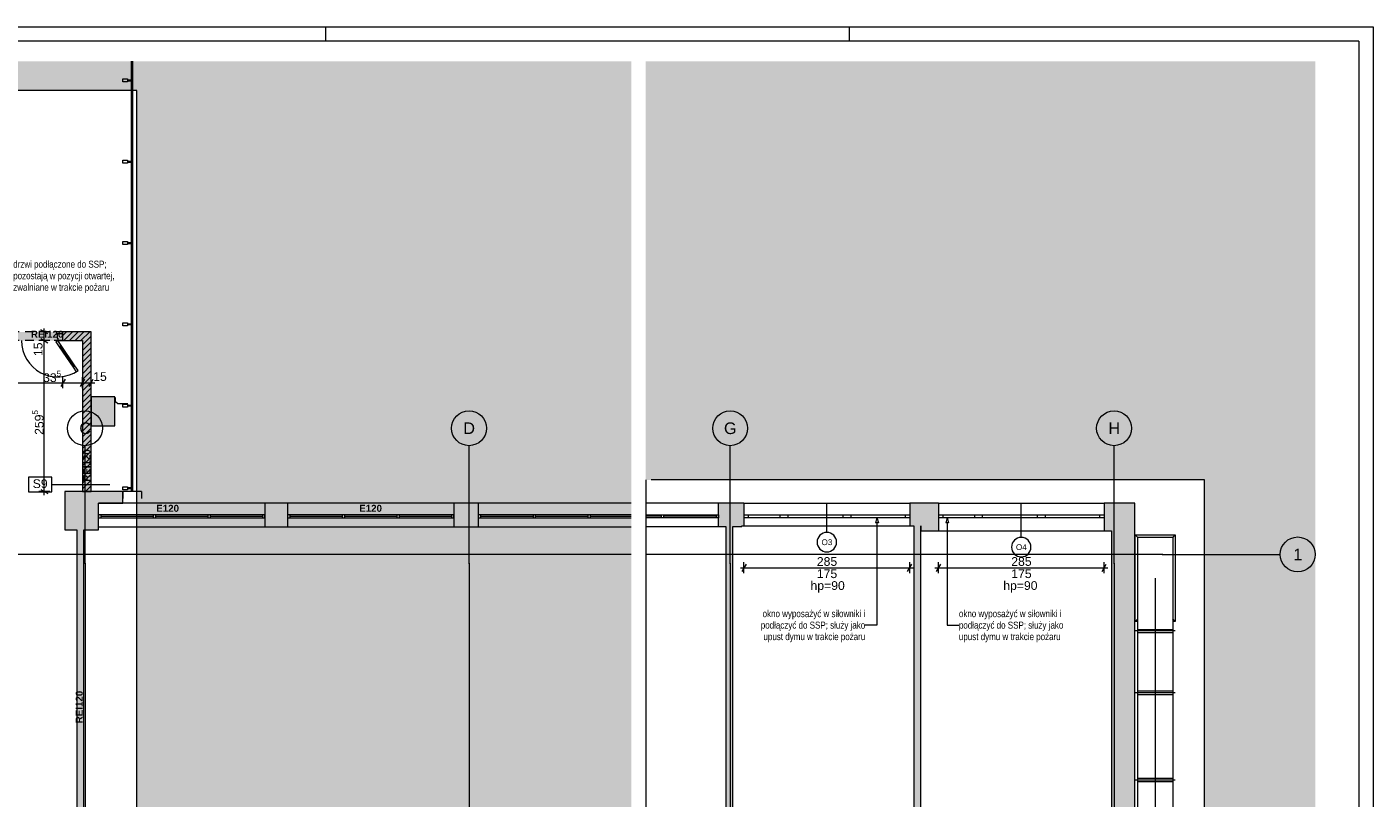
# Paper-space layout 'A-31 RZUT - PIĘTRO 1' of a CAD drawing. Header units: millimetres. Extents: x 0 to 800, y 0 to 594.
# Tile 21 of 21: x 337 to 800, y 329 to 594. Entities that reach past the tile are written whole.
import ezdxf
from ezdxf.xclip import XClip

# ---------------------------------------------------------------- set-up
doc = ezdxf.new("R2010")
doc.units = ezdxf.units.MM
doc.header["$MEASUREMENT"] = 0
doc.header["$XCLIPFRAME"] = 0
for name, pattern in [('DASHDOT', [254, 127, -63.5, 0, -63.5]), ('DASHDOTX2', [1000, 500, -250, 0, -250]), ('Przer. długie kreski', [2.5, 1.5, -1]), ('PRZERYWANA_DU_A', [550, 350, -200])]:
    doc.linetypes.add(name, pattern=pattern)
for name, color, linetype, lineweight in [('0_Nr_pióra__2', 8, 'Continuous', 13), ('A_Arkusz_Nr_pióra__1', 7, 'Continuous', 20), ('A_podkład_Nr_pióra__2', 8, 'Continuous', 13), ('A_wymiary_Nr_pióra__1', 7, 'Continuous', 20), ('A_wymiary_Nr_pióra__2', 8, 'Continuous', 13), ('A_ściany proj_Nr_pióra__1', 7, 'Continuous', 20), ('A_ściany_Nr_pióra__1', 7, 'Continuous', 20), ('Drzwi Archicad_Nr_pióra__3', 252, 'Continuous', 13), ('Okna Archicada_Nr_pióra__3', 252, 'Continuous', 13), ('Znaczniki okien Archicada_Nr_pióra__3', 252, 'Continuous', 13)]:
    doc.layers.add(name, color=color, linetype=linetype, lineweight=lineweight)
for name, color, linetype, lineweight, true_color in [('0_Nr_pióra__8', 7, 'Continuous', 13, 0x4c4c4c), ('A_Arkusz_Nr_pióra__237', 7, 'Continuous', 5, 0x343434), ('A_opis ścian_Nr_pióra__19', 7, 'Continuous', 5, 0x191919), ('A_opis_Nr_pióra__255', 7, 'Continuous', 15, 0x242424), ('A_opis_Nr_pióra__8', 7, 'Continuous', 13, 0x4c4c4c), ('A_osie_Nr_pióra__16', 7, 'Continuous', 5, 0x0f0f0f), ('A_osie_Nr_pióra__76', 7, 'Continuous', 5, 0x2d2d2d), ('A_ppoż proj_Nr_pióra__8', 7, 'Continuous', 13, 0x4c4c4c), ('A_sanitarne_Nr_pióra__6', 7, 'Continuous', 13, 0xa9a9a9), ('A_ściany_Nr_pióra__19', 7, 'Continuous', 5, 0x191919), ('Okna Archicada_Nr_pióra__19', 7, 'Continuous', 5, 0x191919)]:
    doc.layers.add(name, color=color, linetype=linetype, lineweight=lineweight, true_color=true_color)
for name, color, linetype in [('A_podrys', 7, 'Continuous'), ('A_ppoż proj', 7, 'Continuous'), ('A_ściany', 7, 'Continuous'), ('A_ściany proj', 7, 'Continuous')]:
    doc.layers.add(name, color=color, linetype=linetype)
doc.styles.add('STYL_AUTOMATYCZNY_1', font='arial.ttf')
doc.styles.add('STYL_AUTOMATYCZNY_2', font='ARIALN.TTF')
doc.styles.add('STYL_AUTOMATYCZNY_3', font='arial.ttf')
doc.styles.add('STYL_AUTOMATYCZNY_5', font='arial.ttf')
pattern_1 = [(45, (-3193.4131, -647.6028), (-0.9899495, 0.9899495), [])]

# ---------------------------------------------------------------- blocks, each defined once
blk = doc.blocks.new('Rysunek_1_1', base_point=(-3193.41, -647.6))
at = {"linetype": 'Continuous', "lineweight": 0, "true_color": 0x484848}
blk.add_hatch(color=251, dxfattribs=at).paths.add_polyline_path([(44.07, 110.55), (60.84, 110.55), (60.84, 572.17), (374.97, 572.17), (374.97, 300.55), (544.97, 300.55), (544.97, 582.17), (44.07, 582.17)])
at = {"layer": 'A_ppoż proj', "linetype": 'Continuous', "lineweight": 0, "true_color": 0x121212}
blk.add_hatch(color=250, dxfattribs=at).paths.add_polyline_path([(297.56, 489.1), (297.56, 486.1), (356.27, 486.1), (356.27, 434.2), (359.27, 434.2), (359.27, 489.1)])
at = {"layer": 'A_ściany', "linetype": 'Continuous', "lineweight": 0, "true_color": 0x000000}
for points in [[(359.27, 466.74), (359.27, 456.74), (367.37, 456.74), (367.37, 466.74)], [(350.17, 421), (361.78, 421), (361.78, 430.17), (370.17, 430.17), (370.17, 434.2), (350.17, 434.2)], [(426.78, 422.07), (426.78, 430.17), (418.98, 430.17), (418.98, 422.07)], [(492.38, 422.07), (492.38, 430.17), (483.98, 430.17), (483.98, 422.07)], [(356.75, 306.55), (356.75, 421), (354.35, 421), (354.35, 306.55)]]:
    blk.add_hatch(color=18, dxfattribs=at).paths.add_polyline_path(points)
at = {"layer": 'A_ściany proj', "linetype": 'Continuous', "lineweight": 0, "true_color": 0x000000}
h = blk.add_hatch(dxfattribs=at)
h.set_pattern_fill('bloczki_ceramiczne_0001', color=18, style=0, pattern_type=2)
h.set_pattern_definition(pattern_1)
h.paths.add_polyline_path([(349.56, 486.1), (356.27, 486.1), (359.27, 489.1), (349.56, 489.1)])
h = blk.add_hatch(dxfattribs=at)
h.set_pattern_fill('bloczki_ceramiczne_0001', color=18, style=0, pattern_type=2)
h.set_pattern_definition(pattern_1)
h.paths.add_polyline_path([(359.27, 434.2), (359.27, 489.1), (356.27, 486.1), (356.27, 434.2)])
at = {"layer": '0_Nr_pióra__2', "color": 8, "linetype": 'PRZERYWANA_DU_A', "lineweight": 13, "ltscale": 2, "flags": 128}
blk.add_lwpolyline([(544.97, 300.55), (374.97, 300.55), (374.97, 572.17), (60.84, 572.17), (60.84, 110.55)], dxfattribs=at)
at = {"layer": '0_Nr_pióra__8', "color": 251, "linetype": 'Continuous', "lineweight": 13, "ltscale": 2, "true_color": 0x4c4c4c, "flags": 128}
blk.add_lwpolyline([(371.84, 464.36), (368.48, 464.36), (367.64, 465.04), (367.64, 466.53)], dxfattribs=at)
at = {"layer": 'A_opis ścian_Nr_pióra__19', "color": 250, "linetype": 'Continuous', "lineweight": 5, "ltscale": 2, "true_color": 0x191919}
for p, q in [((345.74, 439.08), (337.74, 439.08)), ((337.74, 439.08), (337.74, 434.13)), ((345.74, 434.13), (345.74, 439.08)), ((345.74, 436.6), (365.74, 436.6)), ((337.74, 434.13), (345.74, 434.13))]:
    blk.add_line(p, q, dxfattribs=at)
at = {"layer": 'A_osie_Nr_pióra__16', "color": 250, "linetype": 'DASHDOTX2', "lineweight": 5, "ltscale": 2, "true_color": 0x0f0f0f}
for p, q in [((357.18, 409.46), (357.18, 449.96)), ((489.18, 409.46), (489.18, 449.96)), ((544.97, 412.55), (96.57, 412.55)), ((357.18, 409.46), (357.18, 110.55)), ((489.18, 409.46), (489.18, 110.55))]:
    blk.add_line(p, q, dxfattribs=at)
for p in [(357.18, 409.46), (357.18, 409.46), (489.18, 409.46), (489.18, 409.46)]:
    blk.add_point(p, dxfattribs=at)
at = {"layer": 'A_osie_Nr_pióra__76', "color": 250, "linetype": 'Continuous', "lineweight": 5, "ltscale": 2, "true_color": 0x2d2d2d}
for centre in [(357.18, 455.96), (489.18, 455.96)]:
    blk.add_circle(centre, 6, dxfattribs=at)
at = {"layer": 'A_podkład_Nr_pióra__2', "color": 8, "linetype": 'Continuous', "lineweight": 13, "ltscale": 2}
for p, q in [((373.05, 582.17), (373.05, 434.2)), ((373.56, 434.2), (373.56, 582.17)), ((370.17, 575.06), (370.17, 576.09)), ((370.17, 576.09), (371.82, 576.09)), ((371.82, 575.06), (370.17, 575.06)), ((371.82, 576.09), (371.82, 575.06)), ((371.82, 575.78), (373.05, 575.78)), ((373.05, 575.37), (371.82, 575.37)), ((373.46, 576.09), (373.05, 576.09)), ((373.05, 575.06), (373.46, 575.06)), ((373.46, 575.06), (373.46, 576.09)), ((370.17, 547.09), (370.17, 548.12)), ((370.17, 548.12), (371.82, 548.12)), ((371.82, 547.09), (370.17, 547.09)), ((371.82, 548.12), (371.82, 547.09)), ((371.82, 547.81), (373.05, 547.81)), ((373.05, 547.4), (371.82, 547.4)), ((373.46, 548.12), (373.05, 548.12)), ((373.05, 547.09), (373.46, 547.09)), ((373.46, 547.09), (373.46, 548.12)), ((370.17, 519.13), (370.17, 520.16)), ((370.17, 520.16), (371.82, 520.16)), ((371.82, 519.13), (370.17, 519.13)), ((371.82, 520.16), (371.82, 519.13)), ((371.82, 519.85), (373.05, 519.85)), ((373.05, 519.44), (371.82, 519.44)), ((373.46, 520.16), (373.05, 520.16)), ((373.05, 519.13), (373.46, 519.13)), ((373.46, 519.13), (373.46, 520.16)), ((370.17, 491.16), (370.17, 492.19)), ((370.17, 492.19), (371.82, 492.19)), ((371.82, 491.16), (370.17, 491.16)), ((371.82, 492.19), (371.82, 491.16)), ((371.82, 491.88), (373.05, 491.88)), ((373.05, 491.47), (371.82, 491.47)), ((373.46, 492.19), (373.05, 492.19)), ((373.05, 491.16), (373.46, 491.16)), ((373.46, 491.16), (373.46, 492.19)), ((370.17, 463.2), (370.17, 464.23)), ((370.17, 464.23), (371.82, 464.23)), ((371.82, 463.2), (370.17, 463.2)), ((371.82, 464.23), (371.82, 463.2)), ((371.82, 463.92), (373.05, 463.92)), ((373.05, 463.51), (371.82, 463.51)), ((373.46, 464.23), (373.05, 464.23)), ((373.05, 463.2), (373.46, 463.2)), ((373.46, 463.2), (373.46, 464.23)), ((370.17, 434.82), (370.17, 435.85)), ((370.17, 435.85), (371.82, 435.85)), ((371.82, 435.85), (371.82, 434.82)), ((371.82, 435.54), (373.05, 435.54)), ((373.05, 435.13), (371.82, 435.13)), ((373.46, 435.85), (373.05, 435.85)), ((373.46, 434.82), (373.46, 435.85)), ((371.82, 434.82), (370.17, 434.82)), ((370.26, 431.8), (370.26, 434.2)), ((376.56, 434.2), (370.26, 434.2)), ((373.05, 434.82), (373.46, 434.82)), ((376.56, 434.2), (376.56, 431.8))]:
    blk.add_line(p, q, dxfattribs=at)
at = {"layer": 'A_wymiary_Nr_pióra__1', "color": 7, "linetype": 'Continuous', "lineweight": 20, "ltscale": 2}
for p, q in [((344.42, 488.38), (341.92, 489.82)), ((341.92, 486.82), (344.42, 485.38)), ((350.28, 472.85), (348.84, 470.35)), ((356.99, 472.85), (355.55, 470.35)), ((358.55, 470.35), (359.99, 472.85)), ((341.92, 434.93), (344.42, 433.48))]:
    blk.add_line(p, q, dxfattribs=at)
at = {"layer": 'A_wymiary_Nr_pióra__2', "color": 8, "linetype": 'Continuous', "lineweight": 13, "ltscale": 2}
for p, q in [((345.05, 489.1), (341.3, 489.1)), ((345.05, 486.1), (341.3, 486.1)), ((343.17, 489.1), (343.17, 490.32)), ((343.17, 486.1), (343.17, 489.1)), ((343.17, 434.2), (343.17, 486.1)), ((349.56, 469.73), (349.56, 473.48)), ((356.27, 469.73), (356.27, 473.48)), ((359.27, 469.73), (359.27, 473.48)), ((311.56, 471.6), (349.56, 471.6)), ((349.56, 471.6), (356.27, 471.6)), ((356.27, 471.6), (359.27, 471.6)), ((359.27, 471.6), (360.49, 471.6)), ((345.05, 434.2), (341.3, 434.2)), ((343.17, 432.98), (343.17, 434.2))]:
    blk.add_line(p, q, dxfattribs=at)
at = {"layer": 'A_ściany proj_Nr_pióra__1', "color": 7, "linetype": 'Continuous', "lineweight": 20, "ltscale": 2}
for p, q in [((349.56, 488.4), (349.56, 489.1)), ((349.56, 486.1), (349.56, 488.4))]:
    blk.add_line(p, q, dxfattribs=at)
at = {"layer": 'A_ściany proj_Nr_pióra__1', "color": 7, "linetype": 'Continuous', "lineweight": 20, "ltscale": 2, "flags": 128}
for points in [[(359.27, 489.1), (349.56, 489.1)], [(349.56, 486.1), (356.27, 486.1)], [(356.27, 486.1), (356.27, 434.2)], [(359.27, 434.2), (359.27, 489.1)], [(356.27, 434.2), (359.27, 434.2)]]:
    blk.add_lwpolyline(points, dxfattribs=at)
at = {"layer": 'A_ściany_Nr_pióra__1', "color": 7, "linetype": 'Continuous', "lineweight": 20, "ltscale": 2}
for p, q in [((418.98, 430.17), (418.98, 422.07)), ((426.78, 430.17), (426.78, 422.07)), ((483.98, 430.17), (483.98, 422.07)), ((492.38, 430.17), (492.38, 422.07))]:
    blk.add_line(p, q, dxfattribs=at)
at = {"layer": 'A_ściany_Nr_pióra__1', "color": 7, "linetype": 'Continuous', "lineweight": 20, "ltscale": 2, "flags": 128}
for points in [[(359.27, 466.74), (359.27, 456.74)], [(367.37, 466.74), (359.27, 466.74)], [(367.37, 456.74), (367.37, 466.74)], [(359.27, 456.74), (367.37, 456.74)], [(370.17, 434.2), (350.17, 434.2)], [(350.17, 434.2), (350.17, 421)], [(370.17, 430.17), (370.17, 434.2)], [(361.78, 421), (361.78, 430.17)], [(361.78, 430.17), (370.17, 430.17)], [(426.78, 430.17), (418.98, 430.17)], [(492.38, 430.17), (483.98, 430.17)], [(418.98, 422.07), (426.78, 422.07)], [(483.98, 422.07), (492.38, 422.07)], [(350.17, 421), (354.35, 421)], [(354.35, 421), (354.35, 306.55)], [(356.75, 306.55), (356.75, 421)], [(356.75, 421), (361.78, 421)]]:
    blk.add_lwpolyline(points, dxfattribs=at)
at = {"layer": 'A_ściany_Nr_pióra__19', "color": 250, "linetype": 'Continuous', "lineweight": 5, "ltscale": 2, "true_color": 0x191919}
for p, q in [((418.98, 430.17), (361.78, 430.17)), ((483.98, 430.17), (426.78, 430.17)), ((544.97, 430.17), (492.38, 430.17)), ((361.78, 422.07), (418.98, 422.07)), ((426.78, 422.07), (483.98, 422.07)), ((492.38, 422.07), (544.97, 422.07))]:
    blk.add_line(p, q, dxfattribs=at)
at = {"layer": 'Drzwi Archicad_Nr_pióra__3', "color": 252, "linetype": 'Przer. długie kreski', "lineweight": 13, "ltscale": 2}
for p, q in [((349.56, 489.1), (311.56, 489.1)), ((349.56, 486.1), (311.56, 486.1))]:
    blk.add_line(p, q, dxfattribs=at)
at = {"layer": 'Drzwi Archicad_Nr_pióra__3', "color": 252, "linetype": 'Continuous', "lineweight": 13, "ltscale": 2}
for p, q in [((347.8, 486.1), (347.14, 485.65)), ((347.56, 488.4), (347.56, 486.9)), ((349.56, 488.4), (347.56, 488.4)), ((347.56, 486.9), (347.8, 486.9)), ((347.8, 486.9), (347.8, 486.1)), ((347.8, 486.1), (349.56, 486.1)), ((348.93, 484.45), (347.8, 486.1)), ((349.56, 488.4), (349.56, 489.1)), ((349.56, 486.1), (349.56, 488.4)), ((349.56, 486.1), (349.56, 488.4)), ((349.56, 486.1), (349.56, 488.4)), ((347.14, 485.65), (348.27, 484)), ((348.27, 484), (348.93, 484.45)), ((353.37, 477.22), (348.6, 484.22)), ((353.7, 477.44), (353.04, 476.99)), ((353.04, 476.99), (354.17, 475.34)), ((354.83, 475.79), (353.7, 477.44)), ((354.17, 475.34), (354.83, 475.79))]:
    blk.add_line(p, q, dxfattribs=at)
at = {"layer": 'Drzwi Archicad_Nr_pióra__3', "color": 252, "linetype": 'Continuous', "lineweight": 13, "ltscale": 2, "flags": 128}
for points in [[(353.37, 477.22), (348.6, 484.22), (348.27, 484), (353.04, 476.99)], [(353.7, 477.44), (348.93, 484.45), (348.6, 484.22), (353.37, 477.22)]]:
    blk.add_lwpolyline(points, close=True, dxfattribs=at)
at = {"layer": 'Drzwi Archicad_Nr_pióra__3', "color": 252, "linetype": 'Continuous', "lineweight": 13, "ltscale": 2}
blk.add_arc((347.8, 486.1), 12.48, 180, 304.2797, dxfattribs=at)
at = {"layer": 'Okna Archicada_Nr_pióra__19', "color": 250, "linetype": 'Continuous', "lineweight": 5, "ltscale": 2, "true_color": 0x191919}
for p, q in [((418.98, 426.17), (361.78, 426.17)), ((361.78, 426.17), (361.78, 425.17)), ((362.58, 426.17), (362.58, 425.17)), ((380.58, 426.17), (380.58, 425.17)), ((381.38, 426.17), (381.38, 425.17)), ((399.38, 426.17), (399.38, 425.17)), ((400.18, 426.17), (400.18, 425.17)), ((418.18, 426.17), (418.18, 425.17)), ((418.98, 425.17), (418.98, 426.17)), ((483.98, 426.17), (426.78, 426.17)), ((426.78, 426.17), (426.78, 425.17)), ((427.58, 426.17), (427.58, 425.17)), ((445.58, 426.17), (445.58, 425.17)), ((446.38, 426.17), (446.38, 425.17)), ((464.38, 426.17), (464.38, 425.17)), ((465.18, 426.17), (465.18, 425.17)), ((483.18, 426.17), (483.18, 425.17)), ((483.98, 425.17), (483.98, 426.17)), ((544.97, 426.17), (492.38, 426.17)), ((492.38, 426.17), (492.38, 425.17)), ((493.18, 426.17), (493.18, 425.17)), ((511.18, 426.17), (511.18, 425.17)), ((511.98, 426.17), (511.98, 425.17)), ((529.98, 426.17), (529.98, 425.17)), ((530.78, 426.17), (530.78, 425.17)), ((361.78, 425.17), (418.98, 425.17)), ((362.58, 425.67), (380.58, 425.67)), ((381.38, 425.67), (399.38, 425.67)), ((400.18, 425.67), (418.18, 425.67)), ((426.78, 425.17), (483.98, 425.17)), ((427.58, 425.67), (445.58, 425.67)), ((446.38, 425.67), (464.38, 425.67)), ((465.18, 425.67), (483.18, 425.67)), ((492.38, 425.17), (544.97, 425.17)), ((493.18, 425.67), (511.18, 425.67)), ((511.98, 425.67), (529.98, 425.67)), ((530.78, 425.67), (544.97, 425.67))]:
    blk.add_line(p, q, dxfattribs=at)
at = {"layer": 'A_opis ścian_Nr_pióra__19', "color": 250, "linetype": 'Continuous', "lineweight": 5, "true_color": 0x191919, "insert": (341.74, 438.39), "char_height": 3, "attachment_point": 2, "style": 'STYL_AUTOMATYCZNY_1'}
blk.add_mtext('\\A1;{\\pqc;\\fArial|b0|i0|c238|p0;\\W1.000000;S9}', dxfattribs=at)
at = {"layer": 'A_opis_Nr_pióra__8', "color": 251, "linetype": 'Continuous', "lineweight": 13, "true_color": 0x4c4c4c, "insert": (332.48, 508.05), "char_height": 2.4, "width": 36.2405, "attachment_point": 4, "line_spacing_factor": 0.99263, "style": 'STYL_AUTOMATYCZNY_2'}
blk.add_mtext('\\A1;{\\pql;\\fArial Narrow|b0|i0|c238|p0;\\W1.000000;drzwi podłączone do SSP; pozostają w pozycji otwartej, zwalniane w trakcie pożaru}', dxfattribs=at)
at = {"layer": 'A_opis_Nr_pióra__8', "color": 251, "linetype": 'Continuous', "lineweight": 13, "true_color": 0x4c4c4c, "insert": (309.09, 429.36), "char_height": 2.4, "attachment_point": 4, "line_spacing_factor": 0.992371, "style": 'STYL_AUTOMATYCZNY_2'}
blk.add_mtext('\\A1;{\\pql;\\fArial Narrow|b0|i0|c238|p0;\\W1.000000;otwór dla potrzeb \\P\\pql;\\fArial Narrow|b0|i0|c238|p0;\\W1.000000;przeprowadzenia \\P\\pql;\\fArial Narrow|b0|i0|c238|p0;\\W1.000000;kanału upustowego}', dxfattribs=at)
at = {"layer": 'A_osie_Nr_pióra__76', "color": 250, "linetype": 'Continuous', "lineweight": 5, "true_color": 0x2d2d2d, "char_height": 4, "attachment_point": 1, "style": 'STYL_AUTOMATYCZNY_1'}
for s, insert in [('\\A1;{\\pql;\\pt0;\\fArial|b0|i0|c238|p0;\\W1.000000;C}', (355.2, 457.96)), ('\\A1;{\\pql;\\pt0;\\fArial|b0|i0|c238|p0;\\W1.000000;D}', (487.2, 457.96))]:
    blk.add_mtext(s, dxfattribs=dict(at, insert=insert))
at = {"layer": 'A_ppoż proj_Nr_pióra__8', "color": 251, "linetype": 'Continuous', "lineweight": 13, "true_color": 0x4c4c4c, "char_height": 2.4, "attachment_point": 5, "style": 'STYL_AUTOMATYCZNY_3'}
for s, insert in [('\\A1;{\\pqc;\\fArial|b1|i0|c238|p0;\\W1.000000;REI120}', (344.14, 488.28)), ('\\A1;{\\pqc;\\fArial|b1|i0|c238|p0;\\W1.000000;E\\fArial|b1|i0|c238|p0;\\W1.000000;12\\fArial|b1|i0|c238|p0;\\W1.000000;0}', (385.56, 428.4)), ('\\A1;{\\pqc;\\fArial|b1|i0|c238|p0;\\W1.000000;E\\fArial|b1|i0|c238|p0;\\W1.000000;12\\fArial|b1|i0|c238|p0;\\W1.000000;0}', (455.34, 428.4))]:
    blk.add_mtext(s, dxfattribs=dict(at, insert=insert))
at = {"layer": 'A_ppoż proj_Nr_pióra__8', "color": 251, "linetype": 'Continuous', "lineweight": 13, "true_color": 0x4c4c4c, "char_height": 2.4, "attachment_point": 5, "rotation": 90, "style": 'STYL_AUTOMATYCZNY_3'}
for insert in [(357.82, 443.14), (355.18, 360.07)]:
    blk.add_mtext('\\A1;{\\pqc;\\fArial|b1|i0|c238|p0;\\W1.000000;REI120}', dxfattribs=dict(at, insert=insert))
at = {"layer": 'A_wymiary_Nr_pióra__1', "color": 7, "linetype": 'Continuous', "lineweight": 20, "insert": (342.57, 480.8), "char_height": 3, "width": 4.5763, "attachment_point": 7, "rotation": 90, "style": 'STYL_AUTOMATYCZNY_5'}
blk.add_mtext('\\A1;{\\pql;\\fArial|b0|i0|c238|p0;\\W1.000000;15}', dxfattribs=at)
at = {"layer": 'A_wymiary_Nr_pióra__1', "color": 7, "linetype": 'Continuous', "lineweight": 20, "insert": (342.75, 470.98), "char_height": 3, "attachment_point": 7, "style": 'STYL_AUTOMATYCZNY_1'}
blk.add_mtext('\\A1;{\\pql;\\fArial|b0|i0|c238|p0;\\W1.000000;33\\fArial|b0|i0|c238|p0;\\W1.000000;\\A1{\\H.66x;\\S5^  ;}}', dxfattribs=at)
at = {"layer": 'A_wymiary_Nr_pióra__1', "color": 7, "linetype": 'Continuous', "lineweight": 20, "insert": (359.99, 472.2), "char_height": 3, "width": 4.5763, "attachment_point": 7, "style": 'STYL_AUTOMATYCZNY_5'}
blk.add_mtext('\\A1;{\\pql;\\fArial|b0|i0|c238|p0;\\W1.000000;15}', dxfattribs=at)
at = {"layer": 'A_wymiary_Nr_pióra__1', "color": 7, "linetype": 'Continuous', "lineweight": 20, "insert": (343.79, 453.68), "char_height": 3, "attachment_point": 7, "rotation": 90, "style": 'STYL_AUTOMATYCZNY_1'}
blk.add_mtext('\\A1;{\\pql;\\fArial|b0|i0|c238|p0;\\W1.000000;259\\fArial|b0|i0|c238|p0;\\W1.000000;\\A1{\\H.66x;\\S5^  ;}}', dxfattribs=at)
blk = doc.blocks.new('Rysunek_2_2', base_point=(-3499.63, -647.6))
at = {"linetype": 'Continuous', "lineweight": 0, "true_color": 0x484848}
blk.add_hatch(color=251, dxfattribs=at).paths.add_polyline_path([(780.1, 582.17), (549.97, 582.17), (549.97, 438.17), (742.1, 438.17), (742.1, 120.55), (549.97, 120.55), (549.97, 110.55), (780.1, 110.55)])
at = {"layer": 'A_ściany', "linetype": 'Continuous', "lineweight": 0, "true_color": 0x000000}
for points in [[(574.96, 430.17), (574.96, 422.17), (582.96, 422.17), (582.96, 430.17)], [(582.96, 422.37), (583.7, 422.37), (583.7, 430.17), (582.96, 430.17)], [(640.7, 430.17), (640.7, 422.37), (644.56, 422.37), (644.56, 430.17)], [(644.56, 420.67), (650.54, 420.67), (650.54, 430.17), (644.56, 430.17)], [(707.54, 430.17), (707.54, 420.67), (718.1, 420.67), (718.1, 430.17)], [(579.86, 296.43), (579.86, 422.17), (577.46, 422.17), (577.46, 296.43)], [(644.56, 296.43), (644.56, 422.37), (642.16, 422.37), (642.16, 296.43)], [(710.06, 420.67), (710.06, 296.43), (718.1, 296.43), (718.1, 420.67)]]:
    blk.add_hatch(color=18, dxfattribs=at).paths.add_polyline_path(points)
at = {"layer": '0_Nr_pióra__2', "color": 8, "linetype": 'PRZERYWANA_DU_A', "lineweight": 13, "ltscale": 2, "flags": 128}
for points in [[(549.97, 438.17), (549.97, 120.55)], [(549.97, 120.55), (742.1, 120.55), (742.1, 438.17), (549.97, 438.17)]]:
    blk.add_lwpolyline(points, dxfattribs=at)
at = {"layer": 'A_opis_Nr_pióra__255', "color": 250, "linetype": 'Continuous', "lineweight": 15, "ltscale": 2, "true_color": 0x242424}
for p, q in [((629.43, 425.26), (628.93, 423.39)), ((629.93, 423.39), (628.93, 423.39)), ((629.43, 425.26), (629.93, 423.39)), ((629.43, 423.39), (629.43, 388.21)), ((653.58, 425.26), (653.08, 423.39)), ((654.08, 423.39), (653.08, 423.39)), ((653.58, 425.26), (654.08, 423.39)), ((653.58, 423.39), (653.58, 388.21)), ((629.43, 388.21), (625.41, 388.21)), ((653.58, 388.21), (657.6, 388.21))]:
    blk.add_line(p, q, dxfattribs=at)
at = {"layer": 'A_osie_Nr_pióra__16', "color": 250, "linetype": 'DASHDOTX2', "lineweight": 5, "ltscale": 2, "true_color": 0x0f0f0f}
for p, q in [((578.96, 409.46), (578.96, 449.96)), ((710.96, 409.46), (710.96, 449.96)), ((727.6, 412.55), (549.97, 412.55)), ((727.6, 412.55), (768.1, 412.55)), ((578.96, 409.46), (578.96, 110.55)), ((710.96, 409.46), (710.96, 110.55))]:
    blk.add_line(p, q, dxfattribs=at)
for p in [(727.6, 412.55), (727.6, 412.55), (578.96, 409.46), (578.96, 409.46), (710.96, 409.46), (710.96, 409.46)]:
    blk.add_point(p, dxfattribs=at)
at = {"layer": 'A_osie_Nr_pióra__76', "color": 250, "linetype": 'Continuous', "lineweight": 5, "ltscale": 2, "true_color": 0x2d2d2d}
for centre in [(578.96, 455.96), (710.96, 455.96), (774.1, 412.55)]:
    blk.add_circle(centre, 6, dxfattribs=at)
at = {"layer": 'A_sanitarne_Nr_pióra__6', "color": 253, "linetype": 'Continuous', "lineweight": 13, "ltscale": 2, "true_color": 0xa9a9a9}
for p, q in [((718.2, 419.25), (719.1, 418.35)), ((718.2, 419.25), (732, 419.25)), ((718.2, 389.45), (718.2, 419.25)), ((719.1, 303.73), (719.1, 418.35)), ((731.1, 418.35), (719.1, 418.35)), ((731.1, 418.35), (732, 419.25)), ((731.1, 418.35), (731.1, 303.73)), ((732, 419.25), (732, 389.45)), ((718.2, 389.45), (719.1, 390.35)), ((719.1, 389.45), (718.2, 389.45)), ((732, 389.45), (731.1, 390.35)), ((732, 389.45), (731.1, 389.45)), ((718.2, 386.35), (732, 386.35)), ((719.1, 386.75), (731.1, 386.75)), ((719.1, 385.75), (731.1, 385.75)), ((719.1, 365.63), (731.1, 365.63)), ((718.2, 365.03), (732, 365.03)), ((719.1, 364.43), (731.1, 364.43)), ((718.2, 335.03), (732, 335.03)), ((719.1, 335.63), (731.1, 335.63)), ((719.1, 334.43), (731.1, 334.43))]:
    blk.add_line(p, q, dxfattribs=at)
at = {"layer": 'A_sanitarne_Nr_pióra__6', "color": 253, "linetype": 'DASHDOT', "lineweight": 13, "ltscale": 2, "true_color": 0xa9a9a9}
blk.add_line((725.1, 404.35), (725.1, 259.83), dxfattribs=at)
at = {"layer": 'A_wymiary_Nr_pióra__1', "color": 7, "linetype": 'Continuous', "lineweight": 20, "ltscale": 2}
for p, q in [((584.43, 409.23), (582.98, 406.73)), ((639.98, 406.73), (641.43, 409.23)), ((651.26, 409.23), (649.82, 406.73)), ((706.82, 406.73), (708.26, 409.23))]:
    blk.add_line(p, q, dxfattribs=at)
at = {"layer": 'A_wymiary_Nr_pióra__2', "color": 8, "linetype": 'Continuous', "lineweight": 13, "ltscale": 2}
for p, q in [((582.48, 407.98), (583.7, 407.98)), ((583.7, 406.1), (583.7, 409.85)), ((583.7, 407.98), (640.7, 407.98)), ((640.7, 406.1), (640.7, 409.85)), ((640.7, 407.98), (641.93, 407.98)), ((649.32, 407.98), (650.54, 407.98)), ((650.54, 406.1), (650.54, 409.85)), ((650.54, 407.98), (707.54, 407.98)), ((707.54, 406.1), (707.54, 409.85)), ((707.54, 407.98), (708.76, 407.98))]:
    blk.add_line(p, q, dxfattribs=at)
at = {"layer": 'A_ściany_Nr_pióra__1', "color": 7, "linetype": 'Continuous', "lineweight": 20, "ltscale": 2}
for p, q in [((574.96, 422.17), (574.96, 430.17)), ((583.7, 430.17), (583.7, 426.17)), ((583.7, 426.17), (583.7, 425.17)), ((640.7, 430.17), (640.7, 426.17)), ((640.7, 426.17), (640.7, 425.17)), ((650.54, 430.17), (650.54, 426.17)), ((650.54, 426.17), (650.54, 425.17)), ((707.54, 430.17), (707.54, 426.17)), ((707.54, 426.17), (707.54, 425.17)), ((583.7, 425.17), (583.7, 422.37)), ((640.7, 425.17), (640.7, 422.37)), ((650.54, 425.17), (650.54, 420.67)), ((707.54, 425.17), (707.54, 420.67))]:
    blk.add_line(p, q, dxfattribs=at)
at = {"layer": 'A_ściany_Nr_pióra__1', "color": 7, "linetype": 'Continuous', "lineweight": 20, "ltscale": 2, "flags": 128}
for points in [[(582.96, 430.17), (574.96, 430.17)], [(583.7, 430.17), (582.96, 430.17)], [(644.56, 430.17), (640.7, 430.17)], [(650.54, 430.17), (644.56, 430.17)], [(718.1, 430.17), (707.54, 430.17)], [(718.1, 420.67), (718.1, 430.17)], [(574.96, 422.17), (577.46, 422.17)], [(577.46, 422.17), (577.46, 296.43)], [(579.86, 422.17), (582.96, 422.17)], [(579.86, 296.43), (579.86, 422.17)], [(582.96, 422.17), (582.96, 422.37)], [(582.96, 422.37), (583.7, 422.37)], [(640.7, 422.37), (642.16, 422.37)], [(642.16, 422.37), (642.16, 296.43)], [(644.56, 422.37), (644.56, 420.67)], [(644.56, 296.43), (644.56, 422.37)], [(644.56, 420.67), (650.54, 420.67)], [(707.54, 420.67), (710.06, 420.67)], [(710.06, 420.67), (710.06, 296.43)], [(718.1, 296.43), (718.1, 420.67)]]:
    blk.add_lwpolyline(points, dxfattribs=at)
at = {"layer": 'A_ściany_Nr_pióra__19', "color": 250, "linetype": 'Continuous', "lineweight": 5, "ltscale": 2, "true_color": 0x191919}
for p, q in [((574.96, 430.17), (549.97, 430.17)), ((549.97, 422.17), (574.96, 422.17))]:
    blk.add_line(p, q, dxfattribs=at)
at = {"layer": 'Okna Archicada_Nr_pióra__19', "color": 250, "linetype": 'Continuous', "lineweight": 5, "ltscale": 2, "true_color": 0x191919}
for p, q in [((549.97, 426.17), (574.96, 426.17)), ((555.27, 426.17), (555.27, 425.17)), ((556.07, 426.17), (556.07, 425.17)), ((574.16, 426.17), (574.16, 425.17)), ((574.96, 426.17), (574.96, 425.17)), ((555.27, 425.67), (549.97, 425.67)), ((574.96, 425.17), (549.97, 425.17)), ((574.16, 425.67), (556.07, 425.67))]:
    blk.add_line(p, q, dxfattribs=at)
at = {"layer": 'Okna Archicada_Nr_pióra__3', "color": 252, "linetype": 'Continuous', "lineweight": 13, "ltscale": 2}
for p, q in [((583.7, 430.17), (640.7, 430.17)), ((583.7, 430.17), (583.7, 426.17)), ((583.7, 426.17), (585.2, 426.17)), ((583.7, 426.17), (583.7, 425.17)), ((583.7, 426.17), (583.7, 425.17)), ((585.2, 426.17), (585.2, 425.17)), ((585.2, 426.17), (596.2, 426.17)), ((596.2, 425.17), (596.2, 426.17)), ((596.2, 426.17), (597.5, 426.17)), ((597.5, 426.17), (598.8, 426.17)), ((598.8, 426.17), (598.8, 425.17)), ((598.8, 426.17), (617.8, 426.17)), ((617.8, 425.17), (617.8, 426.17)), ((617.8, 426.17), (619.1, 426.17)), ((619.1, 426.17), (620.4, 426.17)), ((620.4, 426.17), (620.4, 425.17)), ((620.4, 426.17), (639.2, 426.17)), ((639.2, 425.17), (639.2, 426.17)), ((639.2, 426.17), (640.7, 426.17)), ((640.7, 430.17), (640.7, 426.17)), ((640.7, 426.17), (640.7, 425.17)), ((640.7, 426.17), (640.7, 425.17)), ((650.54, 430.17), (707.54, 430.17)), ((650.54, 430.17), (650.54, 426.17)), ((650.54, 426.17), (652.04, 426.17)), ((650.54, 426.17), (650.54, 425.17)), ((650.54, 426.17), (650.54, 425.17)), ((652.04, 426.17), (652.04, 425.17)), ((652.04, 426.17), (663.04, 426.17)), ((663.04, 425.17), (663.04, 426.17)), ((663.04, 426.17), (664.34, 426.17)), ((664.34, 426.17), (665.64, 426.17)), ((665.64, 426.17), (665.64, 425.17)), ((665.64, 426.17), (684.64, 426.17)), ((684.64, 425.17), (684.64, 426.17)), ((684.64, 426.17), (685.94, 426.17)), ((685.94, 426.17), (687.24, 426.17)), ((687.24, 426.17), (687.24, 425.17)), ((687.24, 426.17), (706.04, 426.17)), ((706.04, 425.17), (706.04, 426.17)), ((706.04, 426.17), (707.54, 426.17)), ((707.54, 430.17), (707.54, 426.17)), ((707.54, 426.17), (707.54, 425.17)), ((707.54, 426.17), (707.54, 425.17)), ((585.2, 425.17), (583.7, 425.17)), ((583.7, 425.17), (583.7, 422.37)), ((583.7, 422.37), (640.7, 422.37)), ((596.2, 425.17), (585.2, 425.17)), ((597.5, 425.17), (596.2, 425.17)), ((598.8, 425.17), (597.5, 425.17)), ((617.8, 425.17), (598.8, 425.17)), ((619.1, 425.17), (617.8, 425.17)), ((620.4, 425.17), (619.1, 425.17)), ((639.2, 425.17), (620.4, 425.17)), ((640.7, 425.17), (639.2, 425.17)), ((640.7, 425.17), (640.7, 422.37)), ((652.04, 425.17), (650.54, 425.17)), ((650.54, 425.17), (650.54, 420.67)), ((663.04, 425.17), (652.04, 425.17)), ((664.34, 425.17), (663.04, 425.17)), ((665.64, 425.17), (664.34, 425.17)), ((684.64, 425.17), (665.64, 425.17)), ((685.94, 425.17), (684.64, 425.17)), ((687.24, 425.17), (685.94, 425.17)), ((706.04, 425.17), (687.24, 425.17)), ((707.54, 425.17), (706.04, 425.17)), ((707.54, 425.17), (707.54, 420.67)), ((650.54, 420.67), (707.54, 420.67))]:
    blk.add_line(p, q, dxfattribs=at)
at = {"layer": 'Znaczniki okien Archicada_Nr_pióra__3', "color": 252, "linetype": 'Continuous', "lineweight": 13, "ltscale": 2}
for p, q in [((612.2, 420.12), (612.2, 430.17)), ((679.04, 418.42), (679.04, 430.17))]:
    blk.add_line(p, q, dxfattribs=at)
for centre, start, end in [((612.2, 416.77), 0, 180), ((612.2, 416.77), 180, 0), ((679.04, 415.07), 0, 180), ((679.04, 415.07), 180, 0)]:
    blk.add_arc(centre, 3.35, start, end, dxfattribs=at)
at = {"layer": 'A_opis_Nr_pióra__8', "color": 251, "linetype": 'Continuous', "lineweight": 13, "true_color": 0x4c4c4c, "char_height": 2.4, "width": 36.3149, "line_spacing_factor": 0.987309, "style": 'STYL_AUTOMATYCZNY_2'}
for s, insert, attachment_point in [('\\A1;{\\pqr;\\fArial Narrow|b0|i0|c238|p0;\\W1.000000;okno wyposażyć w siłowniki i podłączyć do SSP; służy jako upust dymu w trakcie pożaru}', (625.41, 387.87), 6), ('\\A1;{\\pql;\\fArial Narrow|b0|i0|c238|p0;\\W1.000000;okno wyposażyć w siłowniki i podłączyć do SSP; służy jako upust dymu w trakcie pożaru}', (657.6, 387.87), 4)]:
    blk.add_mtext(s, dxfattribs=dict(at, insert=insert, attachment_point=attachment_point))
at = {"layer": 'A_osie_Nr_pióra__76', "color": 250, "linetype": 'Continuous', "lineweight": 5, "true_color": 0x2d2d2d, "char_height": 4, "attachment_point": 1, "style": 'STYL_AUTOMATYCZNY_1'}
for s, insert in [('\\A1;{\\pql;\\pt0;\\fArial|b0|i0|c238|p0;\\W1.000000;G}', (576.83, 457.96)), ('\\A1;{\\pql;\\pt0;\\fArial|b0|i0|c238|p0;\\W1.000000;H}', (708.98, 457.96)), ('\\A1;{\\pql;\\pt0;\\fArial|b0|i0|c238|p0;\\W1.000000;1}', (772.57, 414.55))]:
    blk.add_mtext(s, dxfattribs=dict(at, insert=insert))
at = {"layer": 'A_wymiary_Nr_pióra__1', "color": 7, "linetype": 'Continuous', "lineweight": 20, "char_height": 3, "width": 6.8645, "attachment_point": 7, "style": 'STYL_AUTOMATYCZNY_5'}
for s, insert in [('\\A1;{\\pql;\\fArial|b0|i0|c238|p0;\\W1.000000;285}', (608.77, 408.58)), ('\\A1;{\\pql;\\fArial|b0|i0|c238|p0;\\W1.000000;175}', (608.77, 404.38)), ('\\A1;{\\pql;\\fArial|b0|i0|c238|p0;\\W1.000000;285}', (675.61, 408.58)), ('\\A1;{\\pql;\\fArial|b0|i0|c238|p0;\\W1.000000;175}', (675.61, 404.38))]:
    blk.add_mtext(s, dxfattribs=dict(at, insert=insert))
at = {"layer": 'A_wymiary_Nr_pióra__1', "color": 7, "linetype": 'Continuous', "lineweight": 20, "char_height": 3, "attachment_point": 2, "style": 'STYL_AUTOMATYCZNY_5'}
for insert in [(612.48, 403.35), (678.74, 403.35)]:
    blk.add_mtext('\\A1;{\\pqc;\\fArial|b0|i0|c238|p0;\\W1.000000;hp=90}', dxfattribs=dict(at, insert=insert))
at = {"layer": 'Znaczniki okien Archicada_Nr_pióra__3', "color": 252, "linetype": 'Continuous', "lineweight": 13, "char_height": 2, "attachment_point": 7, "style": 'STYL_AUTOMATYCZNY_1'}
for s, insert in [('\\A1;{\\pql;\\pt2;\\fArial|b0|i0|c238|p0;\\W1.000000;O3}', (610.37, 415.73)), ('\\A1;{\\pql;\\pt2;\\fArial|b0|i0|c238|p0;\\W1.000000;O4}', (677.21, 414.03))]:
    blk.add_mtext(s, dxfattribs=dict(at, insert=insert))

psp = doc.layouts.new('A-31 RZUT - PIĘTRO 1')

# ---------------------------------------------------------------- linework, layer by layer
at = {"layer": 'A_Arkusz_Nr_pióra__1', "color": 7, "linetype": 'Continuous', "lineweight": 20}
for q in [(29.9, 589.1), (795.1, 4.9)]:
    psp.add_line((795.1, 589.1), q, dxfattribs=at)
at = {"layer": 'A_Arkusz_Nr_pióra__1', "color": 7, "linetype": 'Continuous', "lineweight": 20, "flags": 128}
psp.add_lwpolyline([(0, 594), (800, 594), (800, 0), (0, 0)], close=True, dxfattribs=at)
at = {"layer": 'A_Arkusz_Nr_pióra__237', "color": 250, "linetype": 'Continuous', "lineweight": 5, "true_color": 0x343434}
for p, q in [((440, 589.1), (440, 594)), ((620, 589.1), (620, 594))]:
    psp.add_line(p, q, dxfattribs=at)

# ---------------------------------------------------------------- block references
at = {"layer": 'A_podrys', "color": 37, "linetype": 'Continuous', "lineweight": 5, "true_color": 0x656532}
ref = psp.add_blockref('Rysunek_1_1', (-3193.41, -647.6), dxfattribs=at)
XClip(ref).set_block_clipping_path([(44.069637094, 110.5468323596), (544.9695795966, 582.1668323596)])
ref = psp.add_blockref('Rysunek_2_2', (-3499.63, -647.6), dxfattribs=at)
XClip(ref).set_block_clipping_path([(549.9695795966, 110.5468323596), (780.1, 582.1668323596)])

doc.saveas('drawing.dxf')
